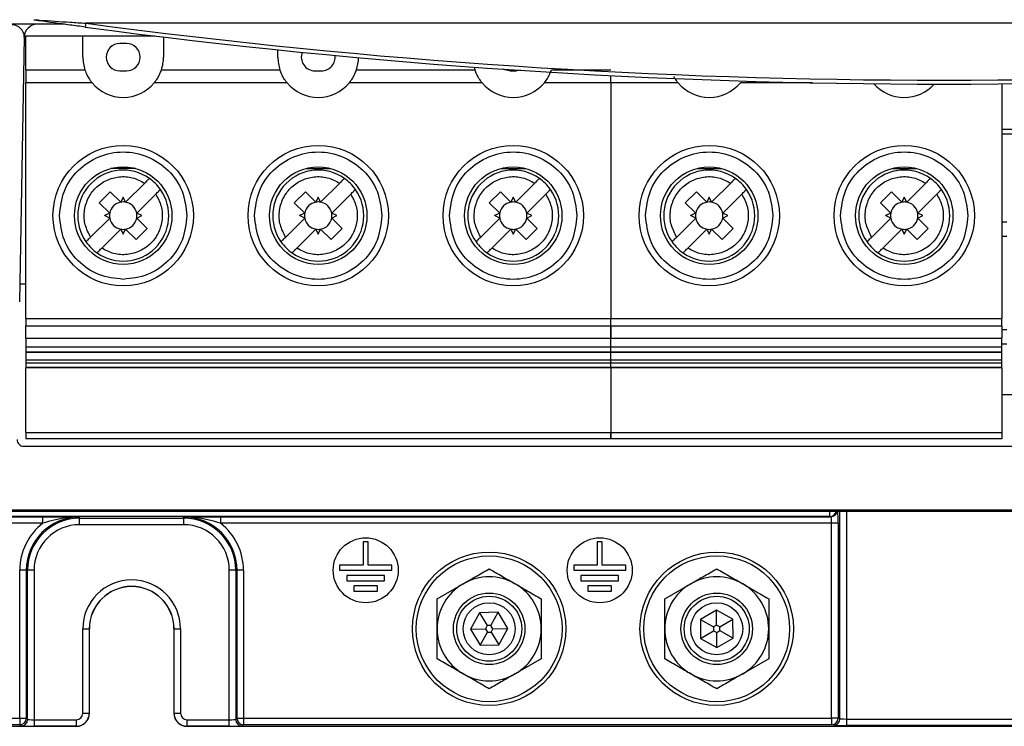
# Model space of a CAD drawing. Header units: millimetres. Extents: x 5 to 418, y 2 to 292.
# Tile 4 of 48: x 72 to 97, y 121 to 139. Entities that reach past the tile are written whole.
import ezdxf

# ---------------------------------------------------------------- set-up
doc = ezdxf.new("R2010")
doc.units = ezdxf.units.MM

msp = doc.modelspace()

# ---------------------------------------------------------------- linework, layer by layer
at = {"color": 7, "linetype": 'Continuous', "lineweight": 25}
for p, q in [((68.6279, 139.1636), (72.5845, 139.1636)), ((71.6228, 139.1548), (68.6602, 139.1548)), ((72.6484, 139.1548), (71.6228, 139.1548)), ((73.1946, 139.1817), (73.1814, 139.0826)), ((117.2147, 139.1817), (73.1946, 139.1817)), ((71.6546, 138.8548), (73.1213, 138.8548)), ((71.6546, 137.9835), (71.6546, 138.8548)), ((73.1213, 138.3115), (73.1213, 138.8548)), ((73.1213, 138.8548), (74.9635, 138.8548)), ((71.6171, 138.8273), (71.4986, 132.0377)), ((74.238, 138.6615), (74.0713, 138.6615)), ((75.188, 138.8275), (75.188, 138.3115)), ((78.1213, 138.3115), (78.1213, 138.499)), ((71.6546, 137.9835), (73.1747, 137.9835)), ((71.6546, 137.9835), (71.6546, 137.6553)), ((74.0713, 137.9615), (74.238, 137.9615)), ((75.1345, 137.9835), (78.1747, 137.9835)), ((79.0713, 137.9615), (79.238, 137.9615)), ((80.1345, 137.9835), (83.1747, 137.9835)), ((84.0713, 137.9615), (84.238, 137.9615)), ((84.3371, 137.9758), (84.238, 137.9615)), ((85.1345, 137.9835), (86.6546, 137.9835)), ((86.6546, 137.6553), (86.6546, 137.8406)), ((71.6546, 131.6122), (71.6546, 137.6553)), ((73.3564, 137.6553), (71.6546, 137.6553)), ((78.3564, 137.6553), (74.9529, 137.6553)), ((83.3564, 137.6553), (79.9529, 137.6553)), ((86.6546, 137.6553), (84.9529, 137.6553)), ((86.6546, 137.6553), (86.6546, 131.6122)), ((88.3814, 137.6553), (86.6546, 137.6553)), ((91.8317, 137.6553), (89.9779, 137.6553)), ((96.6796, 137.6277), (96.6796, 131.6122)), ((103.738, 136.4548), (96.6796, 136.4548)), ((103.738, 136.3381), (96.6796, 136.3381)), ((74.4698, 135.4578), (73.8395, 135.4578)), ((78.8395, 135.4578), (79.4698, 135.4578)), ((83.8395, 135.4578), (84.4698, 135.4578)), ((88.8645, 135.4578), (89.4948, 135.4578)), ((93.8645, 135.4578), (94.4948, 135.4578)), ((74.2172, 134.5936), (74.706, 135.0824)), ((79.2172, 134.5936), (79.706, 135.0824)), ((84.2172, 134.5936), (84.706, 135.0824)), ((89.2422, 134.5936), (89.731, 135.0824)), ((94.2422, 134.5936), (94.731, 135.0824)), ((73.5418, 134.5781), (73.8246, 134.861)), ((73.8246, 134.861), (74.092, 134.5936)), ((78.5418, 134.5781), (78.8246, 134.861)), ((78.8246, 134.861), (79.092, 134.5936)), ((83.5418, 134.5781), (83.8246, 134.861)), ((83.8246, 134.861), (84.092, 134.5936)), ((88.5668, 134.5781), (88.8496, 134.861)), ((88.8496, 134.861), (89.117, 134.5936)), ((93.5668, 134.5781), (93.8496, 134.861)), ((93.8496, 134.861), (94.117, 134.5936)), ((73.8092, 134.3108), (73.5418, 134.5781)), ((74.1546, 134.7247), (74.092, 134.5936)), ((74.2172, 134.5936), (74.1546, 134.7247)), ((74.9889, 134.7995), (74.5001, 134.3108)), ((78.8092, 134.3108), (78.5418, 134.5781)), ((79.1546, 134.7247), (79.092, 134.5936)), ((79.2172, 134.5936), (79.1546, 134.7247)), ((79.9889, 134.7995), (79.5001, 134.3108)), ((83.8092, 134.3108), (83.5418, 134.5781)), ((84.1546, 134.7247), (84.092, 134.5936)), ((84.2172, 134.5936), (84.1546, 134.7247)), ((84.9889, 134.7995), (84.5001, 134.3108)), ((88.8342, 134.3108), (88.5668, 134.5781)), ((89.1796, 134.7247), (89.117, 134.5936)), ((89.2422, 134.5936), (89.1796, 134.7247)), ((90.0139, 134.7995), (89.5251, 134.3108)), ((93.8342, 134.3108), (93.5668, 134.5781)), ((94.1796, 134.7247), (94.117, 134.5936)), ((94.2422, 134.5936), (94.1796, 134.7247)), ((95.0139, 134.7995), (94.5251, 134.3108)), ((73.8092, 134.3108), (73.678, 134.2481)), ((74.6312, 134.2481), (74.5001, 134.3108)), ((78.8092, 134.3108), (78.678, 134.2481)), ((79.6312, 134.2481), (79.5001, 134.3108)), ((83.8092, 134.3108), (83.678, 134.2481)), ((84.6312, 134.2481), (84.5001, 134.3108)), ((88.8342, 134.3108), (88.703, 134.2481)), ((89.6562, 134.2481), (89.5251, 134.3108)), ((93.8342, 134.3108), (93.703, 134.2481)), ((94.6562, 134.2481), (94.5251, 134.3108)), ((73.8092, 134.1855), (73.3204, 133.6967)), ((73.8092, 134.1855), (73.678, 134.2481)), ((74.5001, 134.1855), (74.6312, 134.2481)), ((74.5001, 134.1855), (74.7675, 133.9182)), ((78.8092, 134.1855), (78.3204, 133.6967)), ((78.8092, 134.1855), (78.678, 134.2481)), ((79.5001, 134.1855), (79.6312, 134.2481)), ((79.5001, 134.1855), (79.7675, 133.9182)), ((83.8092, 134.1855), (83.3204, 133.6967)), ((83.8092, 134.1855), (83.678, 134.2481)), ((84.5001, 134.1855), (84.6312, 134.2481)), ((84.5001, 134.1855), (84.7675, 133.9182)), ((88.8342, 134.1855), (88.3454, 133.6967)), ((88.8342, 134.1855), (88.703, 134.2481)), ((89.5251, 134.1855), (89.6562, 134.2481)), ((89.5251, 134.1855), (89.7925, 133.9182)), ((93.8342, 134.1855), (93.3454, 133.6967)), ((93.8342, 134.1855), (93.703, 134.2481)), ((94.5251, 134.1855), (94.6562, 134.2481)), ((94.5251, 134.1855), (94.7925, 133.9182)), ((96.8111, 134.0833), (96.6796, 134.0833)), ((74.092, 133.9027), (73.6032, 133.4139)), ((74.092, 133.9027), (74.1546, 133.7716)), ((74.1546, 133.7716), (74.2172, 133.9027)), ((74.4846, 133.6353), (74.2172, 133.9027)), ((74.7675, 133.9182), (74.4846, 133.6353)), ((79.092, 133.9027), (78.6032, 133.4139)), ((79.092, 133.9027), (79.1546, 133.7716)), ((79.1546, 133.7716), (79.2172, 133.9027)), ((79.4846, 133.6353), (79.2172, 133.9027)), ((79.7675, 133.9182), (79.4846, 133.6353)), ((84.092, 133.9027), (83.6032, 133.4139)), ((84.092, 133.9027), (84.1546, 133.7716)), ((84.1546, 133.7716), (84.2172, 133.9027)), ((84.4846, 133.6353), (84.2172, 133.9027)), ((84.7675, 133.9182), (84.4846, 133.6353)), ((89.117, 133.9027), (88.6282, 133.4139)), ((89.117, 133.9027), (89.1796, 133.7716)), ((89.1796, 133.7716), (89.2422, 133.9027)), ((89.5096, 133.6353), (89.2422, 133.9027)), ((89.7925, 133.9182), (89.5096, 133.6353)), ((94.117, 133.9027), (93.6282, 133.4139)), ((94.117, 133.9027), (94.1796, 133.7716)), ((94.1796, 133.7716), (94.2422, 133.9027)), ((94.5096, 133.6353), (94.2422, 133.9027)), ((94.7925, 133.9182), (94.5096, 133.6353)), ((96.6796, 133.7263), (96.8111, 133.7263)), ((71.6546, 132.4882), (71.5064, 132.4882)), ((71.6546, 131.6122), (86.6546, 131.6122)), ((71.6546, 131.6122), (71.6546, 131.4153)), ((86.6546, 131.4153), (86.6546, 131.6122)), ((86.6546, 131.6122), (96.6796, 131.6122)), ((96.6796, 131.4153), (96.6796, 131.6122)), ((86.6546, 131.4153), (71.6546, 131.4153)), ((71.6546, 131.1101), (71.6546, 131.4153)), ((86.6546, 131.4153), (86.6546, 131.1101)), ((96.6796, 131.4153), (86.6546, 131.4153)), ((86.6546, 131.1101), (86.6546, 131.4153)), ((96.6796, 131.4153), (96.6796, 131.1101)), ((96.8111, 131.3166), (96.6796, 131.3166)), ((71.6546, 131.1101), (86.6546, 131.1101)), ((71.6546, 131.1101), (71.6546, 130.8845)), ((86.6546, 130.8845), (86.6546, 131.1101)), ((86.6546, 131.1101), (96.6796, 131.1101)), ((86.6546, 130.8845), (86.6546, 131.1101)), ((96.6796, 130.8845), (96.6796, 131.1101)), ((71.6546, 130.8845), (86.6546, 130.8845)), ((86.6546, 130.8845), (96.6796, 130.8845)), ((86.6546, 130.7533), (86.6546, 130.8845)), ((96.6796, 130.9597), (96.8111, 130.9597)), ((71.6546, 130.7533), (86.6546, 130.7533)), ((71.6546, 130.7533), (71.6546, 130.7364)), ((86.6546, 130.7364), (71.6546, 130.7364)), ((71.6546, 130.7364), (71.6546, 130.5425)), ((86.6546, 130.5425), (71.6546, 130.5425)), ((86.6546, 130.7364), (86.6546, 130.7533)), ((86.6546, 130.7533), (96.6796, 130.7533)), ((86.6546, 130.7364), (86.6546, 130.7533)), ((86.6546, 130.5425), (86.6546, 130.7364)), ((96.6796, 130.7364), (86.6546, 130.7364)), ((86.6546, 130.5425), (86.6546, 130.7364)), ((96.6796, 130.5425), (86.6546, 130.5425)), ((86.6546, 130.4754), (86.6546, 130.5425)), ((96.6796, 130.7364), (96.6796, 130.7533)), ((96.6796, 130.5425), (96.6796, 130.7364)), ((71.6546, 130.4754), (86.6546, 130.4754)), ((71.6546, 130.4754), (71.6546, 130.3653)), ((71.6546, 130.3653), (86.6546, 130.3653)), ((71.6546, 130.3653), (71.6546, 130.3536)), ((71.6546, 130.3536), (86.6546, 130.3536)), ((71.6546, 130.3536), (71.6546, 130.3504)), ((86.6546, 130.3504), (71.6546, 130.3504)), ((71.6546, 130.3504), (71.6546, 130.3428)), ((86.6546, 130.3428), (71.6546, 130.3428)), ((71.6546, 128.6903), (71.6546, 130.3428)), ((86.6546, 130.3653), (86.6546, 130.4754)), ((86.6546, 130.4754), (96.6796, 130.4754)), ((86.6546, 130.3653), (86.6546, 130.4754)), ((86.6546, 130.3536), (86.6546, 130.3653)), ((86.6546, 130.3653), (96.6796, 130.3653)), ((86.6546, 130.3536), (86.6546, 130.3653)), ((86.6546, 130.3504), (86.6546, 130.3536)), ((86.6546, 130.3536), (96.6796, 130.3536)), ((86.6546, 130.3504), (86.6546, 130.3536)), ((86.6546, 130.3428), (86.6546, 130.3504)), ((96.6796, 130.3504), (86.6546, 130.3504)), ((86.6546, 130.3428), (86.6546, 130.3504)), ((86.6546, 130.3428), (86.6546, 128.6903)), ((96.6796, 130.3428), (86.6546, 130.3428)), ((96.6796, 130.3653), (96.6796, 130.4754)), ((96.6796, 130.3536), (96.6796, 130.3653)), ((96.6796, 130.3504), (96.6796, 130.3536)), ((96.6796, 130.3428), (96.6796, 130.3504)), ((96.6796, 130.3428), (96.6796, 128.6903)), ((96.9646, 129.6548), (96.6796, 129.6548)), ((71.6546, 128.6903), (86.6546, 128.6903)), ((71.6546, 128.6903), (71.6546, 128.5215)), ((86.6546, 128.5215), (71.6546, 128.5215)), ((86.6546, 128.6903), (96.6796, 128.6903)), ((86.6546, 128.5215), (86.6546, 128.6903)), ((96.6796, 128.5215), (86.6546, 128.5215)), ((71.6035, 128.336), (118.8057, 128.336)), ((67.9176, 126.5288), (72.0902, 126.5288)), ((92.275, 126.5377), (67.9265, 126.5377)), ((122.3655, 126.6606), (68.0438, 126.6606)), ((71.0779, 126.7014), (119.3314, 126.7014)), ((72.0902, 126.3622), (72.0902, 126.5288)), ((73.038, 126.491), (73.038, 126.5231)), ((73.038, 126.491), (75.7046, 126.491)), ((73.038, 126.3244), (73.038, 126.491)), ((75.7046, 126.491), (75.7046, 126.5231)), ((75.7046, 126.491), (75.7046, 126.3244)), ((76.6524, 126.5288), (92.3015, 126.5288)), ((76.6524, 126.5288), (76.6524, 126.3622)), ((92.275, 126.5377), (92.275, 126.6606)), ((92.3015, 126.5288), (92.275, 126.5377)), ((92.5297, 121.3474), (92.5297, 126.6606)), ((92.6961, 126.6606), (92.6961, 121.3419)), ((72.0902, 126.3622), (67.9176, 126.3622)), ((75.7046, 126.3244), (73.038, 126.3244)), ((92.3187, 126.3622), (76.6524, 126.3622)), ((92.4851, 126.3622), (92.3187, 126.3622)), ((92.3187, 121.3622), (92.3187, 126.3622)), ((92.4851, 126.3622), (92.4851, 121.3622)), ((80.3046, 125.8881), (80.3046, 125.2881)), ((80.438, 125.8881), (80.3046, 125.8881)), ((80.438, 125.2881), (80.438, 125.8881)), ((86.3046, 125.8881), (86.3046, 125.2881)), ((86.438, 125.8881), (86.3046, 125.8881)), ((86.438, 125.2881), (86.438, 125.8881)), ((80.3046, 125.2881), (79.7046, 125.2881)), ((79.7046, 125.2881), (79.7046, 125.1548)), ((81.038, 125.2881), (80.438, 125.2881)), ((81.038, 125.1548), (81.038, 125.2881)), ((86.3046, 125.2881), (85.7046, 125.2881)), ((85.7046, 125.2881), (85.7046, 125.1548)), ((87.038, 125.2881), (86.438, 125.2881)), ((87.038, 125.1548), (87.038, 125.2881)), ((71.6697, 125.1548), (71.503, 125.1548)), ((71.503, 121.3622), (71.503, 125.1548)), ((71.6697, 125.1548), (71.6697, 121.3622)), ((71.7018, 125.1548), (71.6697, 125.1548)), ((71.7018, 121.3301), (71.7018, 125.1548)), ((71.8684, 125.1548), (71.7018, 125.1548)), ((71.8684, 125.1548), (71.8684, 121.3244)), ((77.0408, 125.1548), (76.8742, 125.1548)), ((76.8742, 121.3244), (76.8742, 125.1548)), ((77.0408, 125.1548), (77.0729, 125.1548)), ((77.0408, 125.1548), (77.0408, 121.3301)), ((77.2396, 125.1548), (77.0729, 125.1548)), ((77.0729, 121.3622), (77.0729, 125.1548)), ((77.2396, 125.1548), (77.2396, 121.3622)), ((79.7046, 125.1548), (81.038, 125.1548)), ((79.888, 125.0215), (79.888, 124.8881)), ((80.8546, 125.0215), (79.888, 125.0215)), ((80.8546, 124.8881), (80.8546, 125.0215)), ((85.7046, 125.1548), (87.038, 125.1548)), ((85.888, 125.0215), (85.888, 124.8881)), ((86.8546, 125.0215), (85.888, 125.0215)), ((86.8546, 124.8881), (86.8546, 125.0215)), ((79.888, 124.8881), (80.8546, 124.8881)), ((80.0713, 124.7548), (80.0713, 124.6215)), ((80.6713, 124.7548), (80.0713, 124.7548)), ((80.6713, 124.6215), (80.6713, 124.7548)), ((82.2046, 124.4246), (82.8713, 124.8095)), ((85.888, 124.8881), (86.8546, 124.8881)), ((86.0713, 124.7548), (86.0713, 124.6215)), ((86.6713, 124.7548), (86.0713, 124.7548)), ((86.6713, 124.6215), (86.6713, 124.7548)), ((88.038, 124.4246), (88.7046, 124.8095)), ((80.0713, 124.6215), (80.6713, 124.6215)), ((86.0713, 124.6215), (86.6713, 124.6215)), ((83.2871, 124.0653), (83.057, 123.6428)), ((83.768, 124.0774), (83.2871, 124.0653)), ((83.2871, 124.0653), (83.4878, 123.7369)), ((83.584, 123.7393), (83.768, 124.0774)), ((84.0189, 123.6668), (83.768, 124.0774)), ((89.3661, 124.1359), (88.952, 123.8909)), ((89.7853, 123.8999), (89.3661, 124.1359)), ((89.3703, 123.751), (89.3661, 124.1359)), ((83.4878, 123.7369), (83.4418, 123.6524)), ((83.584, 123.7393), (83.4878, 123.7369)), ((83.6342, 123.6572), (83.584, 123.7393)), ((88.952, 123.8909), (88.9573, 123.4098)), ((88.952, 123.8909), (89.2874, 123.702)), ((89.3703, 123.751), (89.2874, 123.702)), ((89.2874, 123.702), (89.2885, 123.6058)), ((89.4541, 123.7038), (89.3703, 123.751)), ((89.4541, 123.7038), (89.7853, 123.8999)), ((89.4551, 123.6076), (89.4541, 123.7038)), ((89.7905, 123.4188), (89.7853, 123.8999)), ((73.1184, 121.4911), (73.1184, 123.6548)), ((73.1184, 123.6548), (73.285, 123.6548)), ((73.285, 123.6548), (73.285, 121.4911)), ((73.285, 123.6548), (73.288, 123.6548)), ((73.288, 121.4881), (73.288, 123.6548)), ((75.4576, 123.6548), (75.4546, 123.6548)), ((75.4546, 123.6548), (75.4546, 121.4881)), ((75.4576, 123.6548), (75.6242, 123.6548)), ((75.4576, 121.4911), (75.4576, 123.6548)), ((75.6242, 123.6548), (75.6242, 121.4911)), ((83.057, 123.6428), (83.4418, 123.6524)), ((83.057, 123.6428), (83.3079, 123.2323)), ((83.3079, 123.2323), (83.4919, 123.5703)), ((83.4418, 123.6524), (83.4919, 123.5703)), ((83.4919, 123.5703), (83.5881, 123.5727)), ((83.5881, 123.5727), (83.6342, 123.6572)), ((83.5881, 123.5727), (83.7889, 123.2443)), ((83.6342, 123.6572), (84.0189, 123.6668)), ((83.7889, 123.2443), (84.0189, 123.6668)), ((88.9573, 123.4098), (89.2885, 123.6058)), ((89.2885, 123.6058), (89.3723, 123.5586)), ((89.3723, 123.5586), (89.4551, 123.6076)), ((89.3765, 123.1737), (89.3723, 123.5586)), ((89.4551, 123.6076), (89.7905, 123.4188)), ((83.3079, 123.2323), (83.7889, 123.2443)), ((88.9573, 123.4098), (89.3765, 123.1737)), ((89.3765, 123.1737), (89.7905, 123.4188)), ((84.8713, 122.885), (84.2046, 122.5001)), ((90.7046, 122.885), (90.038, 122.5001)), ((73.1184, 121.4911), (73.285, 121.4911)), ((73.285, 121.4911), (73.288, 121.4881)), ((75.4546, 121.4881), (75.4576, 121.4911)), ((75.4576, 121.4911), (75.6242, 121.4911)), ((68.2046, 121.3622), (71.503, 121.3622)), ((71.503, 121.1956), (68.2046, 121.1956)), ((71.503, 121.3622), (71.503, 121.1956)), ((71.503, 121.3622), (71.6697, 121.3622)), ((71.5351, 121.1635), (71.503, 121.1956)), ((71.6697, 121.3622), (71.7018, 121.3301)), ((71.8684, 121.3244), (71.8684, 121.1578)), ((71.8684, 121.3244), (72.9517, 121.3244)), ((72.9517, 121.3244), (72.9517, 121.1578)), ((75.7909, 121.3244), (76.8742, 121.3244)), ((75.7909, 121.1578), (75.7909, 121.3244)), ((76.8742, 121.1578), (76.8742, 121.3244)), ((77.0408, 121.3301), (77.0729, 121.3622)), ((77.0729, 121.3622), (77.2396, 121.3622)), ((77.2396, 121.1956), (77.2075, 121.1635)), ((77.2396, 121.3622), (92.3187, 121.3622)), ((77.2396, 121.3622), (77.2396, 121.1956)), ((92.3187, 121.1956), (77.2396, 121.1956)), ((92.3187, 121.3622), (92.3187, 121.1956)), ((92.4851, 121.3622), (92.3187, 121.3622)), ((92.3632, 121.1807), (92.3187, 121.1956)), ((92.4851, 121.3622), (92.5297, 121.3474)), ((92.6961, 121.3419), (92.6961, 121.1752)), ((92.6961, 121.3419), (97.7131, 121.3419)), ((97.7131, 121.1752), (92.6961, 121.1752)), ((68.2046, 121.1548), (72.9547, 121.1548)), ((72.9517, 121.1578), (71.8684, 121.1578)), ((72.9547, 121.1548), (72.9517, 121.1578)), ((75.7909, 121.1578), (75.7879, 121.1548)), ((75.7879, 121.1548), (114.6213, 121.1548)), ((76.8742, 121.1578), (75.7909, 121.1578))]:
    msp.add_line(p, q, dxfattribs=at)
at = {"color": 7, "linetype": 'Continuous', "lineweight": 25, "flags": 128}
for points in [[(84.0713, 137.9615), (83.9374, 137.9881), (83.9027, 138.0048)], [(71.6546, 130.8845), (71.6546, 130.8614), (71.6546, 130.839), (71.6546, 130.8179), (71.6546, 130.7989), (71.6546, 130.7825), (71.6546, 130.7691), (71.6546, 130.7593), (71.6546, 130.7533)], [(86.6546, 130.7533), (86.6546, 130.7593), (86.6546, 130.7691), (86.6546, 130.7825), (86.6546, 130.7989), (86.6546, 130.8179), (86.6546, 130.839), (86.6546, 130.8614), (86.6546, 130.8845)], [(96.6796, 130.7533), (96.6796, 130.7593), (96.6796, 130.7691), (96.6796, 130.7825), (96.6796, 130.7989), (96.6796, 130.8179), (96.6796, 130.839), (96.6796, 130.8614), (96.6796, 130.8845)], [(71.6546, 130.5425), (71.6546, 130.5425), (71.6546, 130.5404), (71.6546, 130.5349), (71.6546, 130.5262), (71.6546, 130.515), (71.6546, 130.5022), (71.6546, 130.4886), (71.6546, 130.4754)], [(86.6546, 130.4754), (86.6546, 130.4886), (86.6546, 130.5022), (86.6546, 130.515), (86.6546, 130.5262), (86.6546, 130.5349), (86.6546, 130.5404), (86.6546, 130.5425), (86.6546, 130.5425)], [(96.6796, 130.4754), (96.6796, 130.4886), (96.6796, 130.5022), (96.6796, 130.515), (96.6796, 130.5262), (96.6796, 130.5349), (96.6796, 130.5404), (96.6796, 130.5425), (96.6796, 130.5425)], [(86.6546, 128.6903), (86.6546, 128.6574), (86.6546, 128.6257), (86.6546, 128.5965), (86.6546, 128.5709), (86.6546, 128.5499), (86.6546, 128.5343), (86.6546, 128.5247), (86.6546, 128.5215)], [(96.6796, 128.6903), (96.6796, 128.6574), (96.6796, 128.6257), (96.6796, 128.5965), (96.6796, 128.5709), (96.6796, 128.5499), (96.6796, 128.5343), (96.6796, 128.5247), (96.6796, 128.5215)]]:
    msp.add_lwpolyline(points, dxfattribs=at)
at = {"color": 7, "linetype": 'Continuous', "lineweight": 25}
for centre, radius in [((74.1546, 134.2481), 1.8), ((79.1546, 134.2481), 1.8), ((84.1546, 134.2481), 1.8), ((89.1796, 134.2481), 1.8), ((94.1796, 134.2481), 1.8), ((74.1546, 134.2481), 1.25), ((79.1546, 134.2481), 1.25), ((84.1546, 134.2481), 1.25), ((89.1796, 134.2481), 1.25), ((94.1796, 134.2481), 1.25), ((80.3713, 125.1548), 0.8333), ((86.3713, 125.1548), 0.8333), ((83.538, 123.6548), 1.9667), ((83.538, 123.6548), 1.8704), ((89.3713, 123.6548), 1.9667), ((89.3713, 123.6548), 1.8704), ((83.538, 123.6548), 0.9167), ((83.538, 123.6548), 0.8333), ((89.3713, 123.6548), 0.9167), ((89.3713, 123.6548), 0.8333), ((83.538, 123.6548), 0.6667), ((89.3713, 123.6548), 0.6667)]:
    msp.add_circle(centre, radius, dxfattribs=at)
for centre, radius, start, end in [((71.9504, 138.8215), 0.3333, 90, 179), ((95.2046, 304.2878), 166.5667, 262.406757, 277.593243), ((95.2046, 304.2878), 166.6667, 262.406757, 277.593243), ((74.0713, 138.3115), 0.35, 90, 270), ((74.238, 138.3115), 0.35, 270, 90), ((79.0713, 138.3115), 0.35, 159.16423, 270), ((79.238, 138.3115), 0.35, 270, 7.08448), ((74.1546, 138.3115), 1.0333, 180, 198.50322), ((74.1546, 138.3115), 1.0333, 341.49678, 360), ((79.1546, 138.3115), 1.0333, 180, 198.50322), ((79.1546, 138.3115), 1.0333, 341.49678, 359.30955), ((84.1546, 138.3115), 1.0333, 194.23194, 198.50322), ((74.1546, 138.3115), 1.0333, 219.42278, 320.57722), ((79.1546, 138.3115), 1.0333, 219.42278, 320.57722), ((84.1546, 138.3115), 1.0333, 219.42278, 320.57722), ((89.1796, 138.3115), 1.0333, 219.42278, 320.57722), ((94.1796, 138.3115), 1.0333, 221.19594, 318.0964), ((74.1546, 134.2481), 1.1667, 54.87089, 215.12911), ((79.1546, 134.2481), 1.1667, 54.87089, 215.12911), ((84.1546, 134.2481), 1.1667, 54.87089, 215.12911), ((89.1796, 134.2481), 1.1667, 54.87089, 215.12911), ((94.1796, 134.2481), 1.1667, 54.87089, 215.12911), ((74.1546, 134.2481), 1.1667, 35.12911, 54.87089), ((79.1546, 134.2481), 1.1667, 35.12911, 54.87089), ((84.1546, 134.2481), 1.1667, 35.12911, 54.87089), ((89.1796, 134.2481), 1.1667, 35.12911, 54.87089), ((94.1796, 134.2481), 1.1667, 35.12911, 54.87089), ((74.1546, 134.2481), 1.1667, 234.87089, 35.12911), ((79.1546, 134.2481), 1.1667, 234.87089, 35.12911), ((84.1546, 134.2481), 1.1667, 234.87089, 35.12911), ((89.1796, 134.2481), 1.1667, 234.87089, 35.12911), ((94.1796, 134.2481), 1.1667, 234.87089, 35.12911), ((74.1546, 134.2481), 0.3511, 100.27225, 169.72766), ((74.1546, 134.2481), 0.3511, 79.72775, 100.27225), ((74.1546, 134.2481), 0.3511, 10.27225, 79.72775), ((79.1546, 134.2481), 0.3511, 100.27225, 169.72766), ((79.1546, 134.2481), 0.3511, 79.72775, 100.27225), ((79.1546, 134.2481), 0.3511, 10.27225, 79.72775), ((84.1546, 134.2481), 0.3511, 100.27225, 169.72766), ((84.1546, 134.2481), 0.3511, 79.72775, 100.27225), ((84.1546, 134.2481), 0.3511, 10.27225, 79.72775), ((89.1796, 134.2481), 0.3511, 100.27225, 169.72766), ((89.1796, 134.2481), 0.3511, 79.72775, 100.27225), ((89.1796, 134.2481), 0.3511, 10.27225, 79.72775), ((94.1796, 134.2481), 0.3511, 100.27225, 169.72766), ((94.1796, 134.2481), 0.3511, 79.72775, 100.27225), ((94.1796, 134.2481), 0.3511, 10.27225, 79.72775), ((74.1546, 134.2481), 0.3511, 169.72766, 190.27223), ((74.1546, 134.2481), 0.3511, 349.72775, 10.27225), ((79.1546, 134.2481), 0.3511, 169.72766, 190.27223), ((79.1546, 134.2481), 0.3511, 349.72775, 10.27225), ((84.1546, 134.2481), 0.3511, 169.72766, 190.27223), ((84.1546, 134.2481), 0.3511, 349.72775, 10.27225), ((89.1796, 134.2481), 0.3511, 169.72766, 190.27223), ((89.1796, 134.2481), 0.3511, 349.72775, 10.27225), ((94.1796, 134.2481), 0.3511, 169.72766, 190.27223), ((94.1796, 134.2481), 0.3511, 349.72775, 10.27225), ((74.1546, 134.2481), 0.3511, 190.27223, 259.72766), ((74.1546, 134.2481), 0.3511, 280.27225, 349.72775), ((79.1546, 134.2481), 0.3511, 190.27223, 259.72766), ((79.1546, 134.2481), 0.3511, 280.27225, 349.72775), ((84.1546, 134.2481), 0.3511, 190.27223, 259.72766), ((84.1546, 134.2481), 0.3511, 280.27225, 349.72775), ((89.1796, 134.2481), 0.3511, 190.27223, 259.72766), ((89.1796, 134.2481), 0.3511, 280.27225, 349.72775), ((94.1796, 134.2481), 0.3511, 190.27223, 259.72766), ((94.1796, 134.2481), 0.3511, 280.27225, 349.72775), ((74.1546, 134.2481), 0.3511, 259.72766, 280.27225), ((79.1546, 134.2481), 0.3511, 259.72766, 280.27225), ((84.1546, 134.2481), 0.3511, 259.72766, 280.27225), ((89.1796, 134.2481), 0.3511, 259.72766, 280.27225), ((94.1796, 134.2481), 0.3511, 259.72766, 280.27225), ((74.1546, 134.2481), 1.1667, 215.12911, 234.87089), ((79.1546, 134.2481), 1.1667, 215.12911, 234.87089), ((84.1546, 134.2481), 1.1667, 215.12911, 234.87089), ((89.1796, 134.2481), 1.1667, 215.12911, 234.87089), ((94.1796, 134.2481), 1.1667, 215.12911, 234.87089), ((73.038, 125.1548), 1.3683, 90, 180), ((73.038, 125.1548), 1.3362, 90, 180), ((75.7046, 125.1548), 1.3683, 0, 90), ((75.7046, 125.1548), 1.3362, 0, 90), ((92.2747, 126.7043), 0.1666, 270.0823, 344.80898), ((92.3013, 126.6955), 0.1667, 270.08326, 347.93015), ((73.038, 125.1548), 1.5349, 128.13173, 180), ((73.038, 125.1548), 1.1696, 90, 180), ((75.7046, 125.1548), 1.1696, 0, 90), ((75.7046, 125.1548), 1.5349, 0, 51.86827), ((83.538, 123.6548), 1.3333, 60, 120), ((89.3713, 123.6548), 1.3333, 60, 120), ((74.3713, 123.6548), 1.2529, 0, 180), ((74.3713, 123.6548), 1.0863, 0, 180), ((74.3713, 123.6548), 1.0833, 0, 180), ((83.538, 123.6548), 1.3333, 120, 180), ((83.538, 123.6548), 1.3333, 0, 60), ((89.3713, 123.6548), 1.3333, 120, 180), ((89.3713, 123.6548), 1.3333, 0, 60), ((83.538, 123.6548), 1.3333, 180, 240), ((83.538, 123.6548), 1.3333, 300, 0), ((89.3713, 123.6548), 1.3333, 180, 240), ((89.3713, 123.6548), 1.3333, 300, 0), ((83.538, 123.6548), 1.3333, 240, 300), ((89.3713, 123.6548), 1.3333, 240, 300), ((72.9517, 121.4911), 0.3333, 270.00873, 359.99127), ((75.7909, 121.4911), 0.3333, 180.00873, 269.99127), ((71.503, 121.3623), 0.1667, 270.02044, 359.97956), ((71.5351, 121.3302), 0.1667, 270.02044, 359.97956), ((77.2075, 121.3302), 0.1667, 180.02044, 269.97956), ((77.2396, 121.3623), 0.1667, 180.02044, 269.97956), ((92.3184, 121.3623), 0.1667, 270.09622, 359.97363), ((92.363, 121.3475), 0.1667, 270.09622, 359.97363)]:
    msp.add_arc(centre, radius, start, end, dxfattribs=at)
for centre, major_axis, ratio, start_param, end_param in [((71.2836, 138.8215), (0.3118, 0.1245), 0.9505783, 5.9034926, 7.4574549), ((71.6036, 128.5027), (0.1189, 0.1169), 0.9996901, 2.3476228, 3.9355625), ((92.3012, 126.3622), (0, 0.1667), 0.1048156, 4.712389, 6.265732), ((92.4676, 126.3622), (0, 0.3333), 0.0524078, 4.712389, 5.821596), ((72.9517, 121.4911), (0.1179, -0.1179), 0.9996955, 5.4979394, 7.0684312), ((72.9546, 121.4882), (0.2358, -0.2358), 0.9996955, 5.4979394, 7.0684312), ((75.788, 121.4882), (-0.2358, -0.2358), 0.9996955, 5.4979394, 7.0684312), ((75.7909, 121.4911), (-0.1179, -0.1179), 0.9996955, 5.4979394, 7.0684312), ((71.8684, 121.3302), (0.1667, 0), 0.0349101, 3.1590459, 4.712389), ((76.8742, 121.3302), (0.1667, 0), 0.0349101, 4.712389, 6.265732), ((92.6961, 121.181), (0.3333, 0), 0.0174551, 3.1939525, 4.712389), ((92.6961, 121.3477), (0.1667, 0), 0.0349101, 3.1939525, 4.712389), ((71.8684, 121.1636), (0.3333, 0), 0.0174551, 3.1590459, 4.712389), ((76.8742, 121.1636), (0.3333, 0), 0.0174551, 4.712389, 6.265732)]:
    msp.add_ellipse(centre, major_axis=major_axis, ratio=ratio, start_param=start_param, end_param=end_param, dxfattribs=at)
for points, knots in [([(71.8713, 139.2726), (71.9168, 139.2694), (72.224, 139.2477), (72.6667, 139.2171), (73.0625, 139.1906), (73.1946, 139.1817)], [0, 0, 0, 0, 0.1038888, 0.7008766, 1, 1, 1, 1]), ([(71.8713, 139.2626), (71.8713, 139.2636), (71.8713, 139.265), (71.8713, 139.2712), (71.8713, 139.2726)], [0, 0, 0, 0, 0.7749955, 1, 1, 1, 1]), ([(73.1814, 139.0826), (73.0493, 139.1003), (72.6526, 139.1535), (72.2102, 139.2147), (71.9121, 139.2568), (71.8713, 139.2626)], [0, 0, 0, 0, 0.3011103, 0.9042462, 1, 1, 1, 1]), ([(73.1747, 137.9835), (73.1779, 137.974), (73.1843, 137.955), (73.2109, 137.8878), (73.2566, 137.796), (73.3095, 137.7138), (73.3476, 137.6663), (73.3564, 137.6553)], [0, 0, 0, 0, 0.21106129, 0.42205102, 0.63942657, 0.91628656, 1, 1, 1, 1]), ([(74.9529, 137.6553), (74.9814, 137.6928), (75.0186, 137.7417), (75.0655, 137.8219), (75.1, 137.891), (75.1256, 137.957), (75.1317, 137.9751), (75.1345, 137.9835)], [0, 0, 0, 0, 0.27701654, 0.36069226, 0.58391979, 0.80766198, 1, 1, 1, 1]), ([(78.3564, 137.6553), (78.3278, 137.6928), (78.2907, 137.7417), (78.2437, 137.8219), (78.2093, 137.891), (78.1837, 137.957), (78.1775, 137.9751), (78.1747, 137.9835)], [0, 0, 0, 0, 0.2770165, 0.3606923, 0.5839198, 0.807662, 1, 1, 1, 1]), ([(79.9529, 137.6553), (79.9814, 137.6928), (80.0186, 137.7417), (80.0655, 137.8219), (80.1, 137.891), (80.1256, 137.957), (80.1317, 137.9751), (80.1345, 137.9835)], [0, 0, 0, 0, 0.27701654, 0.36069226, 0.58391979, 0.80766198, 1, 1, 1, 1]), ([(83.3564, 137.6553), (83.3278, 137.6928), (83.2907, 137.7417), (83.2437, 137.8219), (83.2093, 137.891), (83.1837, 137.957), (83.1775, 137.9751), (83.1747, 137.9835)], [0, 0, 0, 0, 0.2770165, 0.3606923, 0.5839198, 0.807662, 1, 1, 1, 1]), ([(84.9529, 137.6553), (84.9814, 137.6928), (85.0186, 137.7417), (85.0655, 137.8219), (85.1, 137.891), (85.1256, 137.957), (85.1317, 137.9751), (85.1345, 137.9835)], [0, 0, 0, 0, 0.2770165, 0.3606923, 0.5839198, 0.807662, 1, 1, 1, 1]), ([(88.3814, 137.6553), (88.3533, 137.6925), (88.3167, 137.741), (88.2836, 137.7957), (88.2766, 137.8098), (88.2748, 137.8134)], [0, 0, 0, 0, 0.712011, 0.9270813, 1, 1, 1, 1]), ([(74.826, 135.2023), (74.8247, 135.201), (74.8221, 135.1984), (74.8019, 135.1783), (74.7722, 135.1486), (74.7384, 135.1147), (74.7155, 135.0919), (74.706, 135.0824)], [0, 0, 0, 0, 0.2103245, 0.4206057, 0.6321455, 0.8467139, 1, 1, 1, 1]), ([(79.826, 135.2023), (79.8247, 135.201), (79.8221, 135.1984), (79.8019, 135.1783), (79.7722, 135.1486), (79.7384, 135.1147), (79.7155, 135.0919), (79.706, 135.0824)], [0, 0, 0, 0, 0.2103245, 0.42060571, 0.63214554, 0.84671386, 1, 1, 1, 1]), ([(84.826, 135.2023), (84.8247, 135.201), (84.8221, 135.1984), (84.8019, 135.1783), (84.7722, 135.1486), (84.7384, 135.1147), (84.7155, 135.0919), (84.706, 135.0824)], [0, 0, 0, 0, 0.2103245, 0.4206057, 0.6321455, 0.8467139, 1, 1, 1, 1]), ([(89.851, 135.2023), (89.8497, 135.201), (89.8471, 135.1984), (89.8269, 135.1783), (89.7972, 135.1486), (89.7634, 135.1147), (89.7405, 135.0919), (89.731, 135.0824)], [0, 0, 0, 0, 0.2103245, 0.4206057, 0.6321455, 0.8467139, 1, 1, 1, 1]), ([(94.851, 135.2023), (94.8497, 135.201), (94.8471, 135.1984), (94.8269, 135.1783), (94.7972, 135.1486), (94.7634, 135.1147), (94.7405, 135.0919), (94.731, 135.0824)], [0, 0, 0, 0, 0.2103245, 0.4206057, 0.6321455, 0.8467139, 1, 1, 1, 1]), ([(74.9889, 134.7995), (75.0025, 134.8132), (75.0299, 134.8406), (75.0663, 134.877), (75.0933, 134.904), (75.107, 134.9176), (75.1083, 134.919), (75.1088, 134.9195)], [0, 0, 0, 0, 0.2196972, 0.4394893, 0.6567452, 0.8703493, 1, 1, 1, 1]), ([(79.9889, 134.7995), (80.0025, 134.8132), (80.0299, 134.8406), (80.0663, 134.877), (80.0933, 134.904), (80.107, 134.9176), (80.1083, 134.919), (80.1088, 134.9195)], [0, 0, 0, 0, 0.2196972, 0.4394893, 0.6567452, 0.8703493, 1, 1, 1, 1]), ([(84.9889, 134.7995), (85.0025, 134.8132), (85.0299, 134.8406), (85.0663, 134.877), (85.0933, 134.904), (85.107, 134.9176), (85.1083, 134.919), (85.1088, 134.9195)], [0, 0, 0, 0, 0.2196972, 0.4394893, 0.6567452, 0.8703493, 1, 1, 1, 1]), ([(90.0139, 134.7995), (90.0275, 134.8132), (90.0549, 134.8406), (90.0913, 134.877), (90.1183, 134.904), (90.132, 134.9176), (90.1333, 134.919), (90.1338, 134.9195)], [0, 0, 0, 0, 0.21969716, 0.43948929, 0.65674523, 0.87034931, 1, 1, 1, 1]), ([(95.0139, 134.7995), (95.0275, 134.8132), (95.0549, 134.8406), (95.0913, 134.877), (95.1183, 134.904), (95.132, 134.9176), (95.1333, 134.919), (95.1338, 134.9195)], [0, 0, 0, 0, 0.21969716, 0.43948929, 0.65674523, 0.87034931, 1, 1, 1, 1]), ([(73.2005, 133.5768), (73.2018, 133.5781), (73.2043, 133.5807), (73.2245, 133.6009), (73.2546, 133.631), (73.2886, 133.6649), (73.3113, 133.6877), (73.3204, 133.6967)], [0, 0, 0, 0, 0.21033503, 0.42062678, 0.63413527, 0.85348594, 1, 1, 1, 1]), ([(78.2005, 133.5768), (78.2018, 133.5781), (78.2043, 133.5807), (78.2245, 133.6009), (78.2546, 133.631), (78.2886, 133.6649), (78.3113, 133.6877), (78.3204, 133.6967)], [0, 0, 0, 0, 0.210335, 0.4206268, 0.6341353, 0.8534859, 1, 1, 1, 1]), ([(83.2005, 133.5768), (83.2018, 133.5781), (83.2043, 133.5807), (83.2245, 133.6009), (83.2546, 133.631), (83.2886, 133.6649), (83.3113, 133.6877), (83.3204, 133.6967)], [0, 0, 0, 0, 0.21033503, 0.42062678, 0.63413527, 0.85348594, 1, 1, 1, 1]), ([(88.2255, 133.5768), (88.2268, 133.5781), (88.2293, 133.5807), (88.2495, 133.6009), (88.2796, 133.631), (88.3136, 133.6649), (88.3363, 133.6877), (88.3454, 133.6967)], [0, 0, 0, 0, 0.210335, 0.4206268, 0.6341353, 0.8534859, 1, 1, 1, 1]), ([(93.2255, 133.5768), (93.2268, 133.5781), (93.2293, 133.5807), (93.2495, 133.6009), (93.2796, 133.631), (93.3136, 133.6649), (93.3363, 133.6877), (93.3454, 133.6967)], [0, 0, 0, 0, 0.210335, 0.4206268, 0.6341353, 0.8534859, 1, 1, 1, 1]), ([(73.4833, 133.294), (73.4846, 133.2953), (73.4872, 133.2979), (73.5073, 133.318), (73.537, 133.3477), (73.5653, 133.3759), (73.5877, 133.3984), (73.5972, 133.4079), (73.6032, 133.4139)], [0, 0, 0, 0, 0.2102733, 0.4205032, 0.6319915, 0.8465075, 0.9031202, 1, 1, 1, 1]), ([(78.4833, 133.294), (78.4846, 133.2953), (78.4872, 133.2979), (78.5073, 133.318), (78.537, 133.3477), (78.5653, 133.3759), (78.5877, 133.3984), (78.5972, 133.4079), (78.6032, 133.4139)], [0, 0, 0, 0, 0.2102733, 0.4205032, 0.6319915, 0.8465075, 0.9031202, 1, 1, 1, 1]), ([(83.4833, 133.294), (83.4846, 133.2953), (83.4872, 133.2979), (83.5073, 133.318), (83.537, 133.3477), (83.5653, 133.3759), (83.5877, 133.3984), (83.5972, 133.4079), (83.6032, 133.4139)], [0, 0, 0, 0, 0.21027325, 0.42050323, 0.63199151, 0.84650754, 0.9031202, 1, 1, 1, 1]), ([(88.5083, 133.294), (88.5096, 133.2953), (88.5122, 133.2979), (88.5323, 133.318), (88.562, 133.3477), (88.5903, 133.3759), (88.6127, 133.3984), (88.6222, 133.4079), (88.6282, 133.4139)], [0, 0, 0, 0, 0.21027325, 0.42050323, 0.63199151, 0.84650754, 0.9031202, 1, 1, 1, 1]), ([(93.5083, 133.294), (93.5096, 133.2953), (93.5122, 133.2979), (93.5323, 133.318), (93.562, 133.3477), (93.5903, 133.3759), (93.6127, 133.3984), (93.6222, 133.4079), (93.6282, 133.4139)], [0, 0, 0, 0, 0.21027325, 0.42050323, 0.63199151, 0.84650754, 0.9031202, 1, 1, 1, 1]), ([(72.0902, 126.5288), (72.2026, 126.5286), (72.5379, 126.5279), (72.8383, 126.5249), (73.0368, 126.5231), (73.038, 126.5231)], [0, 0, 0, 0, 0.3341125, 0.9960382, 1, 1, 1, 1]), ([(73.038, 126.5231), (73.0366, 126.5231), (72.8175, 126.5239), (72.499, 126.4803), (72.1874, 126.3903), (72.0902, 126.3622)], [0, 0, 0, 0, 0.0043902, 0.6892868, 1, 1, 1, 1]), ([(75.7046, 126.5231), (75.7058, 126.5231), (75.9042, 126.5249), (76.2047, 126.5279), (76.5399, 126.5286), (76.6524, 126.5288)], [0, 0, 0, 0, 0.0039618, 0.6658875, 1, 1, 1, 1]), ([(76.6524, 126.3622), (76.5552, 126.3903), (76.2436, 126.4803), (75.9251, 126.5239), (75.706, 126.5231), (75.7046, 126.5231)], [0, 0, 0, 0, 0.3107132, 0.9956098, 1, 1, 1, 1]), ([(82.8713, 124.8095), (82.923, 124.8394), (83.0267, 124.8992), (83.19, 124.9935), (83.3609, 125.0922), (83.4789, 125.1603), (83.538, 125.1944)], [0, 0, 0, 0, 0.2304555, 0.4617698, 0.7304616, 1, 1, 1, 1]), ([(83.538, 125.1944), (83.6472, 125.1314), (83.867, 125.0045), (84.0916, 124.8748), (84.2046, 124.8095)], [0, 0, 0, 0, 0.49696038, 1, 1, 1, 1]), ([(88.7046, 124.8095), (88.7564, 124.8394), (88.86, 124.8992), (89.0233, 124.9935), (89.1942, 125.0922), (89.3122, 125.1603), (89.3713, 125.1944)], [0, 0, 0, 0, 0.2304555, 0.4617698, 0.7304616, 1, 1, 1, 1]), ([(89.3713, 125.1944), (89.4805, 125.1314), (89.7003, 125.0045), (89.925, 124.8748), (90.038, 124.8095)], [0, 0, 0, 0, 0.49696038, 1, 1, 1, 1]), ([(84.2046, 124.8095), (84.3083, 124.7496), (84.533, 124.6199), (84.7529, 124.493), (84.8713, 124.4246)], [0, 0, 0, 0, 0.461748, 1, 1, 1, 1]), ([(90.038, 124.8095), (90.1417, 124.7496), (90.3663, 124.6199), (90.5862, 124.493), (90.7046, 124.4246)], [0, 0, 0, 0, 0.461748, 1, 1, 1, 1]), ([(82.2046, 123.6548), (82.2046, 123.8545), (82.2046, 124.1138), (82.2046, 124.3665), (82.2046, 124.4246)], [0, 0, 0, 0, 0.770166, 1, 1, 1, 1]), ([(84.8713, 124.4246), (84.8713, 124.3665), (84.8713, 124.1138), (84.8713, 123.8545), (84.8713, 123.6548)], [0, 0, 0, 0, 0.229834, 1, 1, 1, 1]), ([(88.038, 123.6548), (88.038, 123.8545), (88.038, 124.1138), (88.038, 124.3665), (88.038, 124.4246)], [0, 0, 0, 0, 0.770166, 1, 1, 1, 1]), ([(90.7046, 124.4246), (90.7046, 124.3665), (90.7046, 124.1138), (90.7046, 123.8545), (90.7046, 123.6548)], [0, 0, 0, 0, 0.229834, 1, 1, 1, 1]), ([(82.2046, 122.885), (82.2046, 122.991), (82.2046, 123.2445), (82.2046, 123.5039), (82.2046, 123.6548)], [0, 0, 0, 0, 0.4182296, 1, 1, 1, 1]), ([(84.8713, 123.6548), (84.8713, 123.5039), (84.8713, 123.2445), (84.8713, 122.991), (84.8713, 122.885)], [0, 0, 0, 0, 0.5817704, 1, 1, 1, 1]), ([(88.038, 122.885), (88.038, 122.991), (88.038, 123.2445), (88.038, 123.5039), (88.038, 123.6548)], [0, 0, 0, 0, 0.4182296, 1, 1, 1, 1]), ([(90.7046, 123.6548), (90.7046, 123.5039), (90.7046, 123.2445), (90.7046, 122.991), (90.7046, 122.885)], [0, 0, 0, 0, 0.5817704, 1, 1, 1, 1]), ([(82.8713, 122.5001), (82.7676, 122.56), (82.5429, 122.6897), (82.323, 122.8167), (82.2046, 122.885)], [0, 0, 0, 0, 0.461748, 1, 1, 1, 1]), ([(88.7046, 122.5001), (88.6009, 122.56), (88.3763, 122.6897), (88.1563, 122.8167), (88.038, 122.885)], [0, 0, 0, 0, 0.461748, 1, 1, 1, 1]), ([(83.538, 122.1152), (83.4287, 122.1783), (83.2089, 122.3052), (82.9843, 122.4349), (82.8713, 122.5001)], [0, 0, 0, 0, 0.4969604, 1, 1, 1, 1]), ([(84.2046, 122.5001), (84.1529, 122.4702), (84.0492, 122.4104), (83.8859, 122.3161), (83.715, 122.2175), (83.5971, 122.1493), (83.538, 122.1152)], [0, 0, 0, 0, 0.2304555, 0.4617698, 0.7304616, 1, 1, 1, 1]), ([(89.3713, 122.1152), (89.2621, 122.1783), (89.0423, 122.3052), (88.8176, 122.4349), (88.7046, 122.5001)], [0, 0, 0, 0, 0.4969604, 1, 1, 1, 1]), ([(90.038, 122.5001), (89.9862, 122.4702), (89.8826, 122.4104), (89.7193, 122.3161), (89.5484, 122.2175), (89.4304, 122.1493), (89.3713, 122.1152)], [0, 0, 0, 0, 0.2304555, 0.4617698, 0.7304616, 1, 1, 1, 1])]:
    msp.add_open_spline(points, degree=3, knots=knots, dxfattribs=at)
for points in [[(72.5213, 134.2481), (72.5458, 134.4619), (72.5949, 134.8895), (72.9727, 135.4332), (73.5125, 135.7964), (74.1546, 135.924), (74.7967, 135.7964), (75.3366, 135.4332), (75.7143, 134.8895), (75.7634, 134.4619), (75.788, 134.2481)], [(77.5213, 134.2481), (77.5458, 134.4619), (77.5949, 134.8895), (77.9727, 135.4332), (78.5125, 135.7964), (79.1546, 135.924), (79.7967, 135.7964), (80.3366, 135.4332), (80.7143, 134.8895), (80.7634, 134.4619), (80.788, 134.2481)], [(82.5213, 134.2481), (82.5458, 134.4619), (82.5949, 134.8895), (82.9727, 135.4332), (83.5125, 135.7964), (84.1546, 135.924), (84.7967, 135.7964), (85.3366, 135.4332), (85.7143, 134.8895), (85.7634, 134.4619), (85.788, 134.2481)], [(87.5463, 134.2481), (87.5708, 134.4619), (87.6199, 134.8895), (87.9977, 135.4332), (88.5375, 135.7964), (89.1796, 135.924), (89.8217, 135.7964), (90.3616, 135.4332), (90.7393, 134.8895), (90.7884, 134.4619), (90.813, 134.2481)], [(92.5463, 134.2481), (92.5708, 134.4619), (92.6199, 134.8895), (92.9977, 135.4332), (93.5375, 135.7964), (94.1796, 135.924), (94.8217, 135.7964), (95.3616, 135.4332), (95.7393, 134.8895), (95.7884, 134.4619), (95.813, 134.2481)], [(73.3204, 133.6967), (73.267, 133.7982), (73.1601, 134.0012), (73.1412, 134.3514), (73.233, 134.6851), (73.4336, 134.9692), (73.7177, 135.1697), (74.0514, 135.2615), (74.4016, 135.2426), (74.6045, 135.1358), (74.706, 135.0824)], [(78.3204, 133.6967), (78.267, 133.7982), (78.1601, 134.0012), (78.1412, 134.3514), (78.233, 134.6851), (78.4336, 134.9692), (78.7177, 135.1697), (79.0514, 135.2615), (79.4016, 135.2426), (79.6045, 135.1358), (79.706, 135.0824)], [(83.3204, 133.6967), (83.267, 133.7982), (83.1601, 134.0012), (83.1412, 134.3514), (83.233, 134.6851), (83.4336, 134.9692), (83.7177, 135.1697), (84.0514, 135.2615), (84.4016, 135.2426), (84.6045, 135.1358), (84.706, 135.0824)], [(88.3454, 133.6967), (88.292, 133.7982), (88.1851, 134.0012), (88.1662, 134.3514), (88.258, 134.6851), (88.4586, 134.9692), (88.7427, 135.1697), (89.0764, 135.2615), (89.4266, 135.2426), (89.6295, 135.1358), (89.731, 135.0824)], [(93.3454, 133.6967), (93.292, 133.7982), (93.1851, 134.0012), (93.1662, 134.3514), (93.258, 134.6851), (93.4586, 134.9692), (93.7427, 135.1697), (94.0764, 135.2615), (94.4266, 135.2426), (94.6295, 135.1358), (94.731, 135.0824)], [(74.9889, 134.7995), (75.0423, 134.6981), (75.1491, 134.4951), (75.168, 134.1449), (75.0762, 133.8112), (74.8757, 133.5271), (74.5916, 133.3266), (74.2579, 133.2348), (73.9077, 133.2536), (73.7047, 133.3605), (73.6032, 133.4139)], [(79.9889, 134.7995), (80.0423, 134.6981), (80.1491, 134.4951), (80.168, 134.1449), (80.0762, 133.8112), (79.8757, 133.5271), (79.5916, 133.3266), (79.2579, 133.2348), (78.9077, 133.2536), (78.7047, 133.3605), (78.6032, 133.4139)], [(84.9889, 134.7995), (85.0423, 134.6981), (85.1491, 134.4951), (85.168, 134.1449), (85.0762, 133.8112), (84.8757, 133.5271), (84.5916, 133.3266), (84.2579, 133.2348), (83.9077, 133.2536), (83.7047, 133.3605), (83.6032, 133.4139)], [(90.0139, 134.7995), (90.0673, 134.6981), (90.1741, 134.4951), (90.193, 134.1449), (90.1012, 133.8112), (89.9007, 133.5271), (89.6166, 133.3266), (89.2829, 133.2348), (88.9327, 133.2536), (88.7297, 133.3605), (88.6282, 133.4139)], [(95.0139, 134.7995), (95.0673, 134.6981), (95.1741, 134.4951), (95.193, 134.1449), (95.1012, 133.8112), (94.9007, 133.5271), (94.6166, 133.3266), (94.2829, 133.2348), (93.9327, 133.2536), (93.7297, 133.3605), (93.6282, 133.4139)], [(74.1546, 132.6148), (73.9406, 132.6394), (73.5125, 132.6885), (72.9727, 133.0662), (72.5949, 133.6061), (72.5458, 134.0341), (72.5213, 134.2481)], [(75.788, 134.2481), (75.7634, 134.0341), (75.7143, 133.6061), (75.3366, 133.0662), (74.7967, 132.6885), (74.3687, 132.6394), (74.1546, 132.6148)], [(80.788, 134.2481), (80.7634, 134.0344), (80.7143, 133.6068), (80.3366, 133.0631), (79.7967, 132.6999), (79.1546, 132.5723), (78.5125, 132.6999), (77.9727, 133.0631), (77.5949, 133.6068), (77.5458, 134.0344), (77.5213, 134.2481)], [(85.788, 134.2481), (85.7634, 134.0344), (85.7143, 133.6068), (85.3366, 133.0631), (84.7967, 132.6999), (84.1546, 132.5723), (83.5125, 132.6999), (82.9727, 133.0631), (82.5949, 133.6068), (82.5458, 134.0344), (82.5213, 134.2481)], [(90.813, 134.2481), (90.7884, 134.0344), (90.7393, 133.6068), (90.3616, 133.0631), (89.8217, 132.6999), (89.1796, 132.5723), (88.5375, 132.6999), (87.9977, 133.0631), (87.6199, 133.6068), (87.5708, 134.0344), (87.5463, 134.2481)], [(95.813, 134.2481), (95.7884, 134.0344), (95.7393, 133.6068), (95.3616, 133.0631), (94.8217, 132.6999), (94.1796, 132.5723), (93.5375, 132.6999), (92.9977, 133.0631), (92.6199, 133.6068), (92.5708, 134.0344), (92.5463, 134.2481)]]:
    msp.add_open_spline(points, degree=3, dxfattribs=at)

doc.saveas('drawing.dxf')
